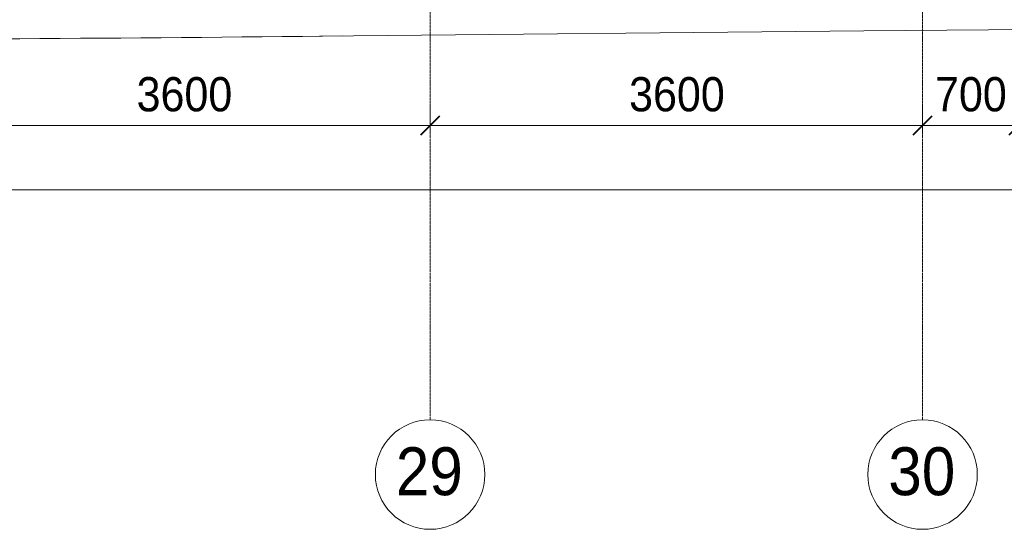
# Model space of a CAD drawing. Header units: millimetres. Extents: x 5617 to 101514, y 7718 to 215953.
# Tile 11 of 61: x 34498 to 41696, y 11226 to 14948. Entities that reach past the tile are written whole.
import ezdxf

# ---------------------------------------------------------------- set-up
doc = ezdxf.new("R2010")
doc.units = ezdxf.units.MM
doc.linetypes.add('Линия сетки', pattern=[25, 20, -2.5, 0, -2.5])
for name, color, linetype, lineweight in [('Оси', 7, 'Continuous', 9), ('Размеры', 7, 'Continuous', 9), ('Размеры-100', 7, 'Continuous', 9), ('Форма', 7, 'Continuous', 18)]:
    doc.layers.add(name, color=color, linetype=linetype, lineweight=lineweight)
doc.styles.add('Arial', font='arial.ttf', dxfattribs={"width": 0.9, "height": 250})
doc.styles.add('Arial_1', font='arial.ttf', dxfattribs={"width": 0.9, "height": 350})
doc.dimstyles.new('Основной_2_5_мм', dxfattribs={"dimscale": 304.8, "dimtxt": 255.06485, "dimasz": 0.463911, "dimexe": 0.492126, "dimexo": 0.492126, "dimgap": 0.098425, "dimtad": 1, "dimdec": 0, "dimdsep": 46, "dimtxsty": 'Arial', "dimblk1": 'OBLIQUE', "dimblk2": 'OBLIQUE', "dimsah": 1, "dimcen": 0.09, "dimdle": 0.492126, "dimazin": 2, "dimtfac": 1, "dimtdec": 4, "dimtix": 1, "dimtmove": 0, "dimatfit": 3, "dimfxl": 1, "dimtvp": 1, "dimtolj": 1, "dimtzin": 0, "dimlwd": 20, "dimlwe": 20, "dimarcsym": 2})

# ---------------------------------------------------------------- blocks, each defined once
blk = doc.blocks.new('135_SLK_K4_AR_FCD_rvt-1-МКСС_К4_L20_68_100_')
at = {"layer": 'Форма', "color": 253, "lineweight": 5, "true_color": 0xaaaaaa, "flags": 128}
blk.add_lwpolyline([(114341.6, 14827.2), (118320, 14866.3), (121358.5, 14890.7), (123765.7, 14904.4), (125726.1, 14909.6), (127355.1, 14908.1), (127794.7, 14906.4)], dxfattribs=at)
at = {"layer": 'Форма', "color": 253, "lineweight": 5, "true_color": 0xaaaaaa}
blk.add_open_spline([(104599.5, 14825.3), (106310, 14807.9), (109597.9, 14789.5), (112939.9, 14812.1), (114511.7, 14829.1)], degree=3, knots=[46.84335, 46.84335, 46.84335, 46.84335, 55.669869, 63.58486, 63.58486, 63.58486, 63.58486], dxfattribs=at)
blk = doc.blocks.new('Ось сетки - Круг_Ø8 мм-6577-МКСС_К4_L20_68_100_')
at = {"layer": 'Оси', "lineweight": 20}
for start, end in [(360, 180), (180, 360)]:
    blk.add_arc((0, 0), 4, start, end, dxfattribs=at)
blk = doc.blocks.new('DIMBLOCK2-МКСС_К4_L20_68_100_')
at = {"layer": 'Размеры-100', "lineweight": 20, "transparency": 16777216}
for p, q in [((33898.2, 14173.9), (33898.2, 14323.9)), ((37498.2, 14173.9), (37498.2, 14323.9)), ((33898.2, 14173.9), (37498.2, 14173.9)), ((33898.2, 14173.9), (33898.2, 14123.9)), ((37498.2, 14173.9), (37498.2, 14123.9))]:
    blk.add_line(p, q, dxfattribs=at)
at = {"layer": 'Размеры-100', "lineweight": 40, "transparency": 16777216}
for p, q in [((33898.2, 14173.9), (33968.9, 14244.6)), ((37498.2, 14173.9), (37568.9, 14244.6)), ((33898.2, 14173.9), (33827.5, 14103.2)), ((37498.2, 14173.9), (37427.5, 14103.2))]:
    blk.add_line(p, q, dxfattribs=at)
at = {"layer": 'Размеры-100', "color": 0, "lineweight": 20, "transparency": 16777216, "insert": (35352.9, 14528.5), "char_height": 250, "width": 828.765, "attachment_point": 1, "line_spacing_factor": 0.941778, "style": 'Arial'}
blk.add_mtext('3600', dxfattribs=at)
blk = doc.blocks.new('_Oblique')
at = {"color": 0, "linetype": 'ByBlock', "lineweight": -2}
blk.add_line((-0.5, -0.5), (0.5, 0.5), dxfattribs=at)
blk = doc.blocks.new('DIMBLOCK3-МКСС_К4_L20_68_100_')
at = {"layer": 'Размеры-100', "lineweight": 20, "transparency": 16777216}
for p, q in [((37498.2, 14173.9), (37498.2, 14323.9)), ((41098.2, 14173.9), (41098.2, 14323.9)), ((37498.2, 14173.9), (41098.2, 14173.9)), ((37498.2, 14173.9), (37498.2, 14123.9)), ((41098.2, 14173.9), (41098.2, 14123.9))]:
    blk.add_line(p, q, dxfattribs=at)
at = {"layer": 'Размеры-100', "lineweight": 40, "transparency": 16777216}
for p, q in [((37498.2, 14173.9), (37568.9, 14244.6)), ((41098.2, 14173.9), (41168.9, 14244.6)), ((37498.2, 14173.9), (37427.5, 14103.2)), ((41098.2, 14173.9), (41027.5, 14103.2))]:
    blk.add_line(p, q, dxfattribs=at)
at = {"layer": 'Размеры-100', "color": 0, "lineweight": 20, "transparency": 16777216, "insert": (38952.9, 14528.5), "char_height": 250, "width": 828.765, "attachment_point": 1, "line_spacing_factor": 0.941778, "style": 'Arial'}
blk.add_mtext('3600', dxfattribs=at)
blk = doc.blocks.new('DIMBLOCK4-МКСС_К4_L20_68_100_')
at = {"layer": 'Размеры-100', "lineweight": 20, "transparency": 16777216}
for p, q in [((41098.2, 14173.9), (41098.2, 14323.9)), ((41798.2, 14173.9), (41798.2, 14323.9)), ((41098.2, 14173.9), (41798.2, 14173.9)), ((41098.2, 14173.9), (41098.2, 14123.9)), ((41798.2, 14173.9), (41798.2, 14123.9))]:
    blk.add_line(p, q, dxfattribs=at)
at = {"layer": 'Размеры-100', "lineweight": 40, "transparency": 16777216}
for p, q in [((41098.2, 14173.9), (41168.9, 14244.6)), ((41798.2, 14173.9), (41868.9, 14244.6)), ((41098.2, 14173.9), (41027.5, 14103.2)), ((41798.2, 14173.9), (41727.5, 14103.2))]:
    blk.add_line(p, q, dxfattribs=at)
at = {"layer": 'Размеры-100', "color": 0, "lineweight": 20, "transparency": 16777216, "insert": (41189.2, 14528.5), "char_height": 250, "width": 621.573, "attachment_point": 1, "line_spacing_factor": 0.941778, "style": 'Arial'}
blk.add_mtext('700', dxfattribs=at)
blk = doc.blocks.new('DIMBLOCK12-МКСС_К4_L20_68_100_')
at = {"layer": 'Размеры-100', "lineweight": 20, "transparency": 16777216}
for p, q in [((30298.2, 13704.1), (30298.2, 13854.1)), ((59098.2, 13704.1), (59098.2, 13854.1)), ((30148.2, 13704.1), (59248.2, 13704.1)), ((30298.2, 13704.1), (30298.2, 13654.1)), ((59098.2, 13704.1), (59098.2, 13654.1))]:
    blk.add_line(p, q, dxfattribs=at)
at = {"layer": 'Размеры-100', "lineweight": 40, "transparency": 16777216}
for p, q in [((30298.2, 13704.1), (30368.9, 13774.8)), ((59098.2, 13704.1), (59168.9, 13774.8)), ((30298.2, 13704.1), (30227.5, 13633.4)), ((59098.2, 13704.1), (59027.5, 13633.4))]:
    blk.add_line(p, q, dxfattribs=at)
at = {"layer": 'Размеры-100', "color": 0, "lineweight": 20, "transparency": 16777216, "insert": (44266.6, 14058.7), "char_height": 250, "width": 1035.956, "attachment_point": 1, "line_spacing_factor": 0.941778, "style": 'Arial'}
blk.add_mtext('28800', dxfattribs=at)

msp = doc.modelspace()

# ---------------------------------------------------------------- linework, layer by layer
at = {"layer": 'Оси', "linetype": 'Линия сетки'}
for p, q in [((37498.2, 12025.7), (37498.2, 33100)), ((41098.2, 12025.7), (41098.2, 33100))]:
    msp.add_line(p, q, dxfattribs=at)

# ---------------------------------------------------------------- block references
at = {"lineweight": 5}
msp.add_blockref('135_SLK_K4_AR_FCD_rvt-1-МКСС_К4_L20_68_100_', (-77651.8, 0), dxfattribs=at)
at = {"layer": 'Оси', "lineweight": 20, "xscale": 99.99999999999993, "yscale": 99.99999999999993, "zscale": 99.99999999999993}
for p in [(37498.2, 11625.7), (41098.2, 11625.7)]:
    msp.add_blockref('Ось сетки - Круг_Ø8 мм-6577-МКСС_К4_L20_68_100_', p, dxfattribs=at)

# ---------------------------------------------------------------- texts
at = {"layer": 'Оси', "char_height": 350, "width": 606.076, "attachment_point": 1, "style": 'Arial_1'}
for s, insert in [('29', (37247.6, 11824.7)), ('30', (40847.6, 11824.7))]:
    msp.add_mtext(s, dxfattribs=dict(at, insert=insert))

# ---------------------------------------------------------------- dimensions: what is measured, and where the dimension line sits
at = {"layer": 'Размеры', "lineweight": 20}
for base, p1, p2, override, picture, middle in [((37498.2, 14173.9), (33898.2, 14273.9), (37498.2, 14273.9), {"dimpost": '<>', "dimfxl": 3600}, 'DIMBLOCK2-МКСС_К4_L20_68_100_', (35698.2, 14331.6)), ((41098.2, 14173.9), (37498.2, 14273.9), (41098.2, 14273.9), {"dimpost": '<>', "dimfxl": 3600}, 'DIMBLOCK3-МКСС_К4_L20_68_100_', (39298.2, 14331.6)), ((41798.2, 14173.9), (41098.2, 14273.9), (41798.2, 14273.9), {"dimpost": '<>', "dimfxl": 700}, 'DIMBLOCK4-МКСС_К4_L20_68_100_', (41448.2, 14331.6)), ((59098.2, 13704.1), (30298.2, 13804.1), (59098.2, 13804.1), {"dimpost": '<>', "dimfxl": 28800}, 'DIMBLOCK12-МКСС_К4_L20_68_100_', (44698.2, 13861.8))]:
    dim = msp.add_linear_dim(base=base, p1=p1, p2=p2, dimstyle='Основной_2_5_мм', override=override, dxfattribs=at)
    dim.commit()
    dim.dimension.update_dxf_attribs({"geometry": picture, "text_midpoint": middle})

doc.saveas('drawing.dxf')
